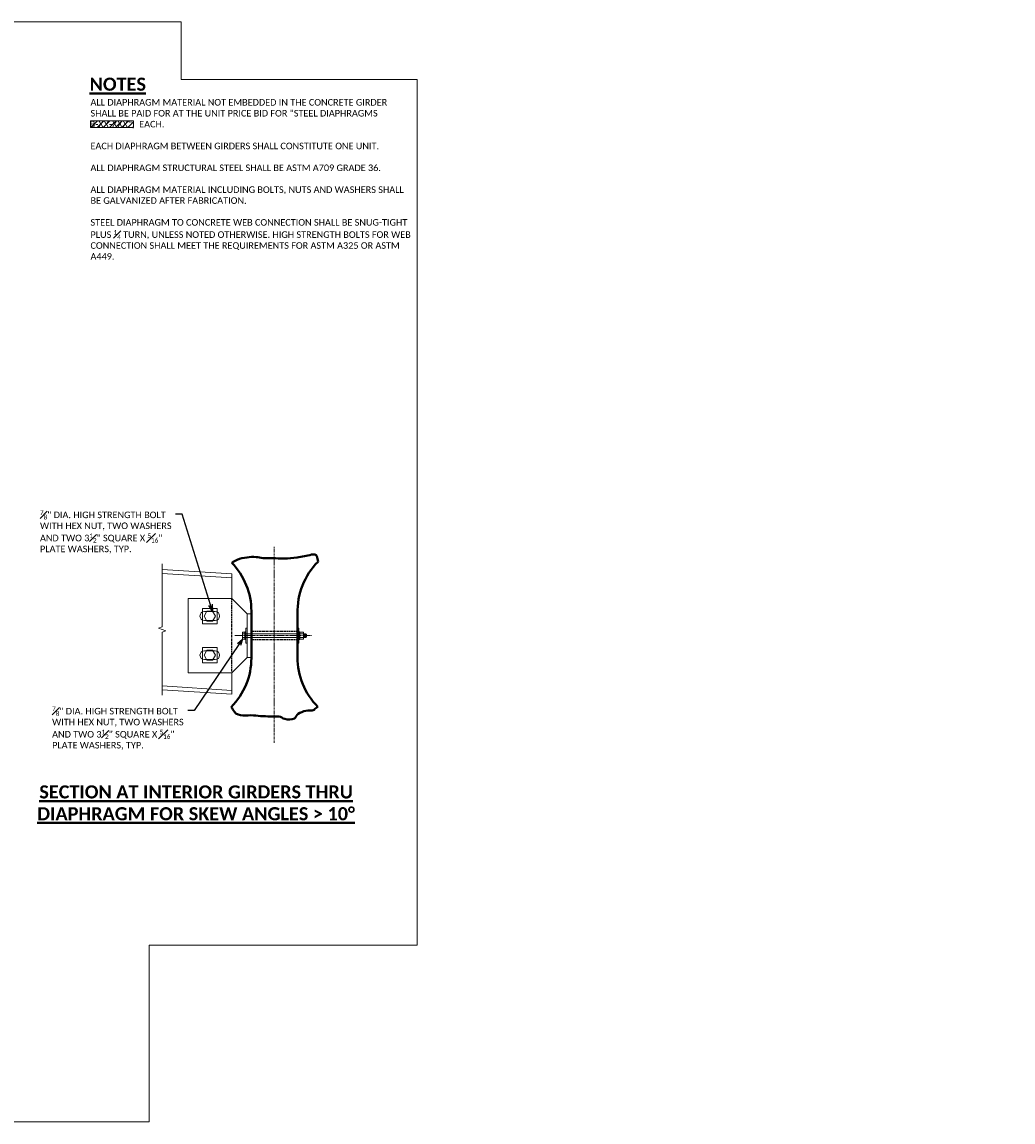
# Model space of a CAD drawing. Extents: x -2 to 1027, y 1 to 253.
# Tile 6 of 6: x 286 to 513, y 1 to 253. Entities that reach past the tile are written whole.
import ezdxf
from ezdxf import colors
from ezdxf.entities.mleader import LeaderData, LeaderLine
from ezdxf.math import Vec2, Vec3

# ---------------------------------------------------------------- set-up
doc = ezdxf.new("R2010")
doc.units = 0
doc.header["$MEASUREMENT"] = 0
doc.linetypes.add('Wisdot2', pattern=[0.125, 0.0625, -0.0625])
doc.linetypes.add('Wisdot4', pattern=[0.28125, 0.125, -0.0625, 0.03125, -0.0625])
for name, color, linetype, lineweight in [('B_ANNO_BREAK', 7, 'Continuous', 18), ('B_ANNO_DIM', 7, 'Continuous', 18), ('B_ANNO_TEXT', 7, 'Continuous', 18), ('B_ANNO_TEXT_TITLE', 7, 'Continuous', 40), ('B_CNTR', 1, 'Wisdot4', 18), ('B_CNTR_GIRD', 2, 'Wisdot4', 18), ('B_CONC_GIRD', 50, 'Continuous', 40), ('B_DETAIL_HIDDEN', 7, 'Wisdot2', 25), ('B_STEEL', 92, 'Continuous', 18), ('B_STEEL_BOLT', 3, 'Continuous', 18), ('B_STEEL_DIAPH', 96, 'Continuous', 18)]:
    doc.layers.add(name, color=color, linetype=linetype, lineweight=lineweight)
doc.layers.add('B_ANNO_DESIGN_NOTES', color=1, linetype='Continuous', lineweight=18, true_color=0xff0000)
doc.layers.add('B_ANNO_NOPLOT', color=47, linetype='Continuous', lineweight=18, plot=False)
doc.styles.add('Annotative', font='calibri.ttf', dxfattribs={"height": 0.0625})
doc.styles.get("Standard").update_dxf_attribs({"font": 'calibri.ttf'})
doc.styles.add('Title', font='calibrib.ttf', dxfattribs={"height": 0.125})

# ---------------------------------------------------------------- blocks, each defined once
blk = doc.blocks.new('_Open30')
at = {"color": 0, "linetype": 'ByBlock', "lineweight": -2}
for p, q in [((-1, 0.27), (0, 0)), ((0, 0), (-1, -0.27)), ((0, 0), (-1, 0))]:
    blk.add_line(p, q, dxfattribs=at)
blk = doc.blocks.new('plate')
at = {"layer": 'B_STEEL'}
blk.add_lwpolyline([(0.5, 2.5), (2.25, 4.25), (7.26, 4.25), (7.26, -4.25), (2.25, -4.25), (0.5, -2.5)], dxfattribs=at)
for points in [[(4.14, 2.75), (5.39, 2.75, -1), (5.39, 1.75), (4.14, 1.75, -1)], [(4.14, -1.75), (5.39, -1.75, -1), (5.39, -2.75), (4.14, -2.75, -1)]]:
    blk.add_lwpolyline(points, format="xyb", close=True, dxfattribs=at)
blk.add_lwpolyline([(0, 2.5), (0, -2.5), (0.5, -2.5), (0.5, 2.5)], close=True, dxfattribs=at)
blk = doc.blocks.new('36WNUT')
at = {"layer": 'B_STEEL_BOLT', "flags": 128}
blk.add_lwpolyline([(1.69, 1.75), (-1.69, 1.75), (-1.69, -1.75), (1.69, -1.75), (1.69, 1.75)], dxfattribs=at)
at = {"layer": 'B_STEEL_BOLT'}
blk.add_lwpolyline([(0.66, 1.14), (-0.66, 1.14), (-1.31, 0), (-0.66, -1.14), (0.66, -1.14), (1.31, 0)], close=True, dxfattribs=at)
blk = doc.blocks.new('INS_GSTDIA36W_BASE')
at = {"layer": 'B_ANNO_DESIGN_NOTES'}
h = blk.add_hatch(dxfattribs=at)
h.set_pattern_fill('ANSI31', color=256, scale=8)
h.set_pattern_definition([(45, (308.0488, 228.5935), (-0.7071, 0.7071), [])])
h.paths.add_polyline_path([(303.1181, 229.347), (303.1181, 227.84), (312.9795, 227.84), (312.9795, 229.347)])
at = {"layer": 'B_STEEL_BOLT'}
h = blk.add_hatch(dxfattribs=at)
h.set_pattern_fill('ANSI31', color=256, scale=0.75, angle=230)
h.set_pattern_definition([(275, (352.28759, 111.41243), (0.093393, 0.008171), [])])
h.paths.add_polyline_path([(351.9438, 110.9749), (352.4539, 110.9749), (352.5789, 111.0374), (352.5789, 111.7874), (352.4539, 111.8499), (351.9438, 111.8499)])
at = {"layer": 'B_ANNO_BREAK', "elevation": 0.8422, "flags": 128}
blk.add_lwpolyline([(319.5499, 97.7761), (319.5499, 112.1903), (320.4085, 112.5028), (318.6913, 113.1278), (319.5499, 113.4403), (319.5499, 127.8546)], dxfattribs=at)
at = {"layer": 'B_ANNO_DESIGN_NOTES', "elevation": 0.8422}
blk.add_lwpolyline([(303.1181, 229.347), (303.1181, 227.84), (312.9795, 227.84), (312.9795, 229.347)], close=True, dxfattribs=at)
at = {"layer": 'B_ANNO_NOPLOT', "flags": 128}
blk.add_lwpolyline([(0, 0), (0, 252), (323.9277, 252), (323.9277, 238.8552), (378, 238.8552), (378, 40.4996), (316.5708, 40.4996), (316.5708, 0)], close=True, dxfattribs=at)
at = {"layer": 'B_CNTR'}
blk.add_line((336.2172, 111.4124, 0.8422), (353.7494, 111.4124, 0.8422), dxfattribs=at)
at = {"layer": 'B_CNTR_GIRD'}
blk.add_line((345.2119, 131.764, 0.8422), (345.2119, 86.8503, 0.8422), dxfattribs=at)
at = {"layer": 'B_CONC_GIRD', "elevation": 0.8422}
for points in [[(335.3709, 95.0674, 0.1974518), (339.9873, 106.3128), (339.9873, 116.9903, 0.19474975), (335.4732, 128.1276)], [(355.2563, 128.3553, 0.20778803), (350.5689, 116.4598), (350.5689, 106.4614, 0.2000473), (355.1812, 95.1086)]]:
    blk.add_lwpolyline(points, format="xyb", dxfattribs=at)
at = {"layer": 'B_CONC_GIRD'}
for points, knots in [([(335.4732, 128.1276, 0.8422), (335.8972, 128.3537, 0.8422), (336.3211, 128.5798, 0.8422), (336.745, 128.8059, 0.8422), (337.4215, 129.1667, 0.8422), (338.2186, 129.2393, 0.8422), (338.982, 129.3407, 0.8422), (339.6668, 129.4316, 0.8422), (340.3617, 129.4781, 0.8422), (341.0429, 129.432, 0.8422), (341.5801, 129.3956, 0.8422), (342.1055, 129.1771, 0.8422), (342.6473, 129.1646, 0.8422), (343.3643, 129.148, 0.8422), (344.0825, 129.1785, 0.8422), (344.7996, 129.1646, 0.8422), (345.6932, 129.1472, 0.8422), (346.5868, 129.0656, 0.8422), (347.4801, 129.0733, 0.8422), (348.4681, 129.0818, 0.8422), (349.4515, 129.2087, 0.8422), (350.4345, 129.3407, 0.8422), (351.0054, 129.4173, 0.8422), (351.5717, 129.5148, 0.8422), (352.1367, 129.6081, 0.8422), (352.6779, 129.6974, 0.8422), (353.2108, 129.8692, 0.8422), (353.7476, 129.9668, 0.8422), (354.1713, 130.0438, 0.8422), (354.9127, 130.0334, 0.8422), (354.9998, 129.6081, 0.8422), (355.0853, 129.1905, 0.8422), (355.1708, 128.7729, 0.8422), (355.2562, 128.3553, 0.8422)], [0, 0, 0, 0, 0.06803121, 0.06803121, 0.06803121, 0.1765935, 0.1765935, 0.1765935, 0.27396431, 0.27396431, 0.27396431, 0.35073592, 0.35073592, 0.35073592, 0.45232099, 0.45232099, 0.45232099, 0.57891395, 0.57891395, 0.57891395, 0.71893253, 0.71893253, 0.71893253, 0.80026236, 0.80026236, 0.80026236, 0.87815945, 0.87815945, 0.87815945, 0.93964068, 0.93964068, 0.93964068, 1, 1, 1, 1]), ([(335.3709, 95.0674, 0.8422), (335.5986, 94.696, 0.8422), (335.8411, 94.3245, 0.8422), (336.0836, 93.9531, 0.8422), (336.4716, 93.3588, 0.8422), (337.344, 93.1852, 0.8422), (338.0532, 93.1444, 0.8422), (338.8592, 93.0979, 0.8422), (339.6689, 93.2037, 0.8422), (340.4729, 93.1444, 0.8422), (341.1882, 93.0916, 0.8422), (341.9018, 93.0063, 0.8422), (342.6186, 92.9683, 0.8422), (343.3943, 92.9271, 0.8422), (344.1707, 92.9043, 0.8422), (344.9469, 92.877, 0.8422), (345.3944, 92.8612, 0.8422), (345.8429, 92.8914, 0.8422), (346.2904, 92.877, 0.8422), (346.7708, 92.8614, 0.8422), (347.1763, 92.4499, 0.8422), (347.6274, 92.3356, 0.8422), (348.3275, 92.1583, 0.8422), (349.1725, 92.1171, 0.8422), (349.8644, 92.427, 0.8422), (350.2804, 92.6133, 0.8422), (350.2772, 93.2882, 0.8422), (350.6731, 93.5031, 0.8422), (351.2394, 93.8105, 0.8422), (351.8389, 94.0562, 0.8422), (352.4601, 94.2205, 0.8422), (353.0698, 94.3817, 0.8422), (353.8398, 94.0609, 0.8422), (354.3363, 94.4487, 0.8422), (354.6179, 94.6687, 0.8422), (354.8995, 94.8886, 0.8422), (355.1812, 95.1086, 0.8422)], [0, 0, 0, 0, 0.06155019, 0.06155019, 0.06155019, 0.16002656, 0.16002656, 0.16002656, 0.27193635, 0.27193635, 0.27193635, 0.37151073, 0.37151073, 0.37151073, 0.47928028, 0.47928028, 0.47928028, 0.54141887, 0.54141887, 0.54141887, 0.60813191, 0.60813191, 0.60813191, 0.71168182, 0.71168182, 0.71168182, 0.7739411, 0.7739411, 0.7739411, 0.86300314, 0.86300314, 0.86300314, 0.95041714, 0.95041714, 0.95041714, 1, 1, 1, 1])]:
    blk.add_open_spline(points, degree=3, knots=knots, dxfattribs=at)
at = {"layer": 'B_DETAIL_HIDDEN'}
for p, q in [((335.488, 103.1273, 0.8422), (335.488, 119.9108, 0.8422)), ((350.5689, 112.3495, 0.8422), (339.9856, 112.3495, 0.8422)), ((350.5689, 110.4907, 0.8422), (339.9856, 110.4907, 0.8422))]:
    blk.add_line(p, q, dxfattribs=at)
at = {"layer": 'B_STEEL_BOLT'}
for p, q in [((338.4977, 111.8273, 0.8422), (337.9773, 111.8273, 0.8422)), ((338.4977, 110.9973, 0.8422), (337.9773, 110.9973, 0.8422)), ((351.9011, 111.8274, 0.8422), (351.1011, 111.8274, 0.8422)), ((351.9011, 110.9975, 0.8422), (351.1011, 110.9975, 0.8422))]:
    blk.add_line(p, q, dxfattribs=at)
at = {"layer": 'B_STEEL_BOLT', "elevation": 0.8422}
for points in [[(338.4977, 112.2422), (337.9773, 112.2422), (337.9346, 112.1172), (337.9346, 110.7073), (337.9773, 110.5823), (338.4977, 110.5823)], [(338.6747, 112.3034), (338.4977, 112.3034), (338.4977, 110.5214), (338.6747, 110.5214)], [(338.4977, 111.8498), (350.5689, 111.8499), (350.5689, 110.9749), (338.4977, 110.9748)], [(338.9872, 109.6624), (338.6747, 109.6624), (338.6747, 113.1624), (338.9872, 113.1624)], [(350.5689, 109.6624), (350.8814, 109.6624), (350.8814, 113.1624), (350.5689, 113.1624)], [(350.8814, 112.3034), (351.0584, 112.3034), (351.0584, 110.5214), (350.8814, 110.5214)], [(351.1209, 112.2424), (351.8813, 112.2424), (351.9438, 112.1174), (351.9438, 110.7075), (351.8813, 110.5825), (351.1209, 110.5825), (351.0584, 110.7075), (351.0584, 112.1174)], [(351.9438, 111.8499), (352.4539, 111.8499), (352.5789, 111.7874), (352.5789, 111.0374), (352.4539, 110.9749), (351.9438, 110.9749)]]:
    blk.add_lwpolyline(points, close=True, dxfattribs=at)
blk.add_lwpolyline([(350.5689, 110.9749), (350.5689, 111.8499)], dxfattribs=at)
at = {"layer": 'B_STEEL_BOLT'}
for centre, radius, start, end in [((342.954, 112.7079, 0.8422), 5.054, 186.711934, 190.035121), ((339.9732, 111.4123, 0.8422), 2.0386, 168.255049, 191.744951), ((343.1393, 110.0893, 0.8422), 5.2413, 170.023961, 173.228244), ((356.0778, 112.7081, 0.8422), 5.054, 186.711934, 190.035121), ((353.097, 111.4124, 0.8422), 2.0386, 168.255049, 191.744951), ((356.2631, 110.0895, 0.8422), 5.2413, 170.023961, 173.228244), ((346.9244, 112.7081, 0.8422), 5.054, 349.964879, 353.288066), ((349.9051, 111.4124, 0.8422), 2.0386, 348.255049, 11.744951), ((346.7391, 110.0895, 0.8422), 5.2413, 6.771756, 9.976039)]:
    blk.add_arc(centre, radius, start, end, dxfattribs=at)
at = {"layer": 'B_STEEL_DIAPH'}
for p, q in [((319.5499, 125.6328, 0.8422), (335.488, 124.6284, 0.8422)), ((319.5499, 99.8844, 0.8422), (335.488, 98.88, 0.8422))]:
    blk.add_line(p, q, dxfattribs=at)
at = {"layer": 'B_STEEL_DIAPH', "elevation": 0.8422}
for points in [[(319.5499, 126.6046), (335.488, 125.6002), (335.488, 119.9108)], [(319.5499, 99.0261), (335.488, 98.0251), (335.488, 102.914)]]:
    blk.add_lwpolyline(points, dxfattribs=at)
at = {"layer": 'B_ANNO_DIM', "xscale": 2, "yscale": 2, "zscale": 2, "rotation": 180}
blk.add_blockref('plate', (339.9873, 111.4124, 0.8422), dxfattribs=at)
at = {"layer": 'B_STEEL_BOLT'}
for p in [(330.4493, 115.9061, 0.8422), (330.4493, 106.9148, 0.8422)]:
    blk.add_blockref('36WNUT', p, dxfattribs=at)
at = {"layer": 'B_ANNO_TEXT', "insert": (303.1181, 234.347, 0.8422), "char_height": 1.5, "width": 74.456392, "attachment_point": 1, "style": 'Annotative'}
blk.add_mtext('\\A1;ALL DIAPHRAGM MATERIAL NOT EMBEDDED IN THE CONCRETE GIRDER\\PSHALL BE PAID FOR AT THE UNIT PRICE BID FOR "STEEL DIAPHRAGMS\\P                  ,  EACH.\\P \\PEACH DIAPHRAGM BETWEEN GIRDERS SHALL CONSTITUTE ONE UNIT.\\P \\PALL DIAPHRAGM STRUCTURAL STEEL SHALL BE ASTM A709 GRADE 36.\\P\\PALL DIAPHRAGM MATERIAL INCLUDING BOLTS, NUTS AND WASHERS SHALL BE GALVANIZED AFTER FABRICATION.\\P\\PSTEEL DIAPHRAGM TO CONCRETE WEB CONNECTION SHALL BE SNUG-TIGHT PLUS {\\H0.7x;\\S1#4;} TURN, UNLESS NOTED OTHERWISE. HIGH STRENGTH BOLTS FOR WEB CONNECTION SHALL MEET THE REQUIREMENTS FOR ASTM A325 OR ASTM A449.  ', dxfattribs=at)
at = {"layer": 'B_ANNO_TEXT', "style": 'Annotative'}
blk.add_attdef('B-XX-XXX"', (302.9196, 227.847, 0.8422), '', height=1.5, dxfattribs=at)
at = {"layer": 'B_ANNO_TEXT_TITLE', "char_height": 3, "style": 'Title'}
for s, insert, width, attachment_point in [('\\LNOTES\\l', (302.9242, 239.2519, 0.8422), 13.254404, 1), ('{\\LSECTION AT INTERIOR GIRDERS THRU DIAPHRAGM FOR SKEW ANGLES > 10°}', (327.3199, 77.1177, 0.8422), 74.379648, 2)]:
    blk.add_mtext(s, dxfattribs=dict(at, insert=insert, width=width, attachment_point=attachment_point))
at = {"layer": 'B_ANNO_DIM'}
ml = blk.add_multileader_mtext('Standard', dxfattribs=at)
ml.set_content('\\A1;{\\H0.7x;\\S7#8;\\H1.42857x;" DIA. HIGH STRENGTH BOLT\\PWITH HEX NUT, TWO WASHERS \\PAND TWO 3\\H0.7x;\\S1#2;\\H1.42857x;" SQUARE X \\H0.7x;\\S5#16;\\H1.42857x;" \\PPLATE WASHERS, TYP.}', color=256)
ml.set_leader_properties()
ml.set_arrow_properties(name='OPEN30')
ml.build(insert=Vec2(0, 0))
ml.multileader.update_dxf_attribs({"dogleg_length": 0.0625, "arrow_head_size": 1.5, "scale": 24})
ctx = ml.context
ctx.base_point, ctx.scale, ctx.char_height, ctx.arrow_head_size, ctx.landing_gap_size, ctx.plane_origin = Vec3(290.8048, 139.2155, 0.8422), 24, 1.5, 1.5, 0.75, Vec3(334.0469, 154.586, 0.8422)
notes = []
notes.append((ctx, [(0, (1, 1, 0), (324.1117, 139.2155, 0.8422), (-1, 0), 1.5, [(0, [(331.0694, 117.0421, 0.8422)], 0, [])])]))
ctx.mtext.insert, ctx.mtext.flow_direction = Vec3(291.5548, 140.1328, 0.8422), 5
ml = blk.add_multileader_mtext('Standard', dxfattribs=at)
ml.set_content('\\A1;{\\H0.7x;\\S7#8;\\H1.42857x;" DIA. HIGH STRENGTH BOLT\\PWITH HEX NUT, TWO WASHERS \\PAND TWO 3\\H0.7x;\\S1#2;\\H1.42857x;" SQUARE X \\H0.7x;\\S5#16;\\H1.42857x;" \\PPLATE WASHERS, TYP.}', color=256)
ml.set_leader_properties()
ml.set_arrow_properties(name='OPEN30')
ml.build(insert=Vec2(0, 0))
ml.multileader.update_dxf_attribs({"dogleg_length": 0.0625, "arrow_head_size": 1.5, "scale": 24})
ctx = ml.context
ctx.base_point, ctx.scale, ctx.char_height, ctx.arrow_head_size, ctx.landing_gap_size, ctx.plane_origin = Vec3(293.5787, 94.251, 0.8422), 24, 1.5, 1.5, 0.75, Vec3(336.8208, 109.6215, 0.8422)
notes.append((ctx, [(0, (1, 1, 0), (326.8856, 94.251, 0.8422), (-1, 0), 1.5, [(0, [(337.9559, 110.6448, 0.8422)], 0, [])])]))
ctx.mtext.insert, ctx.mtext.flow_direction = Vec3(294.3287, 95.1683, 0.8422), 5
ml = blk.add_multileader_mtext('Standard', dxfattribs=at)
ml.set_content('\\A1;{\\H0.7x;\\S15#16;}" X 2{\\H0.7x;\\S3#16;}" LONG SLOTTED HOLE TYP.\\P{\\A0;FOR EACH PAIR OF ANGLES ON A GIVEN\\PBEAM FACE, ONE SLOTTED HOLE TO BE\\PVERTICAL AND ONE TO BE HORIZONTAL}', color=256)
ml.set_leader_properties()
ml.set_arrow_properties(name='OPEN30')
ml.build(insert=Vec2(0, 0))
ml.multileader.update_dxf_attribs({"dogleg_length": 0.0625, "arrow_head_size": 1.5, "scale": 24})
ctx = ml.context
ctx.base_point, ctx.scale, ctx.char_height, ctx.arrow_head_size, ctx.landing_gap_size, ctx.plane_origin = Vec3(114.0973, 24.4842, 0.8422), 24, 1.5, 1.5, 0.75, Vec3(124.2377, 42.1185, 0.8422)
notes.append((ctx, [(0, (1, 1, 0), (112.5973, 24.4842, 0.8422), (1, 0), 1.5, [(0, [(124.2377, 42.1185, 0.8422)], 0, [])])]))
ctx.mtext.insert, ctx.mtext.width, ctx.mtext.flow_direction = Vec3(114.8473, 25.2451, 0.8422), 38.086808, 5
ml = blk.add_multileader_mtext('Standard', dxfattribs=at)
ml.set_content('\\A1;{\\H0.7x;\\S15#16;\\H1.42857x;" X 2\\H0.7x;\\S3#16;\\H1.42857x;" LONG SLOTTED HOLE, TYP.}', color=256)
ml.set_leader_properties()
ml.set_arrow_properties(name='OPEN30')
ml.build(insert=Vec2(0, 0))
ml.multileader.update_dxf_attribs({"dogleg_length": 0.0625, "arrow_head_size": 1.5, "scale": 24})
ctx = ml.context
ctx.base_point, ctx.scale, ctx.char_height, ctx.arrow_head_size, ctx.landing_gap_size, ctx.plane_origin = Vec3(189.0281, 19.4901, 0.8422), 24, 1.5, 1.5, 0.75, Vec3(189.9888, 33.2597, 0.8422)
notes.append((ctx, [(0, (1, 1, 0), (187.5281, 19.4901, 0.8422), (1, 0), 1.5, [(0, [(189.9888, 33.2597, 0.8422), (186.0532, 19.4901, 0.8422)], 0, [])])]))
ctx.mtext.insert, ctx.mtext.width, ctx.mtext.flow_direction = Vec3(189.7781, 20.4075, 0.8422), 22.869691, 5
ml = blk.add_multileader_mtext('Standard', dxfattribs=at)
ml.set_content('#4 TIE BARS X 3\'-0"\\PLONG.^I FASTEN TO\\PGIRDER STIRRUPS', color=256)
ml.set_leader_properties()
ml.set_arrow_properties(name='OPEN30')
ml.build(insert=Vec2(0, 0))
ml.multileader.update_dxf_attribs({"text_right_attachment_type": 3, "dogleg_length": 0.0625, "arrow_head_size": 1.5, "scale": 24})
ctx = ml.context
ctx.base_point, ctx.scale, ctx.char_height, ctx.arrow_head_size, ctx.landing_gap_size, ctx.plane_origin = Vec3(10.151, 27.9776, 0.8422), 24, 1.5, 1.5, 0.75, Vec3(48.2907, 22.9326, 0.8422)
ctx.right_attachment = 3
notes.append((ctx, [(0, (1, 1, 0), (31.1787, 22.9326, 0.8422), (-1, 0), 1.5, [(1, [(48.2907, 22.9326, 0.8422), (41.0175, 22.9326, 0.8422)], 0, [])])]))
ctx.mtext.insert, ctx.mtext.width, ctx.mtext.flow_direction = Vec3(10.901, 28.7386, 0.8422), 41.079866, 5
for ctx, leaders in notes:
    for number, flags, end, landing, length, lines in leaders:
        leader = LeaderData()
        leader.index, (leader.has_last_leader_line, leader.has_dogleg_vector, leader.attachment_direction) = number, flags
        leader.last_leader_point, leader.dogleg_vector, leader.dogleg_length = Vec3(end), Vec3(landing), length
        for number, points, colour, breaks in lines:
            line = LeaderLine()
            line.index, line.vertices, line.color, line.breaks = number, Vec3.list(points), colors.encode_raw_color(colour), breaks
            leader.lines.append(line)
        ctx.leaders.append(leader)

msp = doc.modelspace()

# ---------------------------------------------------------------- block references
msp.add_blockref('INS_GSTDIA36W_BASE', (-1.69, 1.31, -0.84)).add_auto_attribs({'B-XX-XXX"': 'B-XX-XXX"'})

doc.saveas('drawing.dxf')
